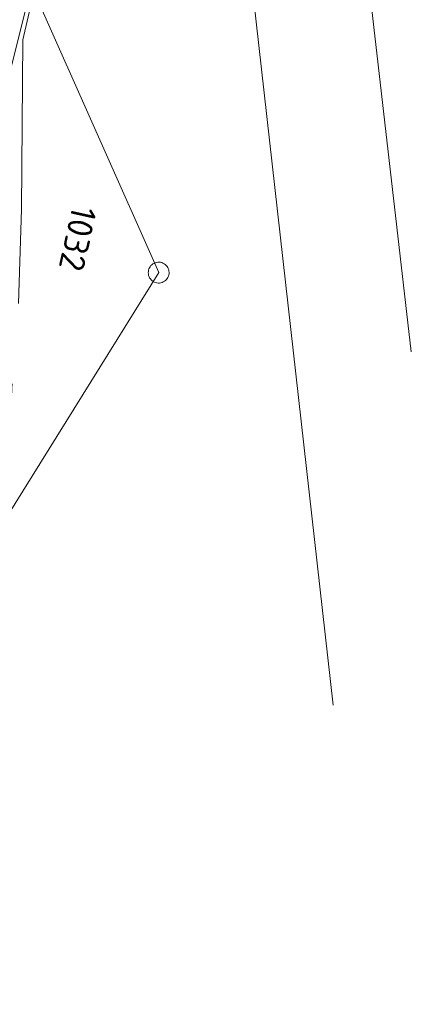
# Model space of a CAD drawing. Header units: metres. Extents: x 3425540 to 3446143, y 5432760 to 5444637.
# Tile 164 of 256: x 3436058 to 3436086, y 5440033 to 5440104. Entities that reach past the tile are written whole.
import ezdxf
from ezdxf.enums import TextEntityAlignment as Align

# ---------------------------------------------------------------- set-up
doc = ezdxf.new("R2010")
doc.units = ezdxf.units.M
doc.layers.add('B_Bestand', color=9, linetype='Continuous', lineweight=18)
doc.layers.add('B_Flurgrenzen', color=9, linetype='Continuous', lineweight=18)
doc.styles.get("Standard").update_dxf_attribs({"font": 'isocpeur.ttf'})

msp = doc.modelspace()

# ---------------------------------------------------------------- linework, layer by layer
at = {"layer": 'B_Bestand'}
msp.add_lwpolyline([(3436084.112, 5440211.114), (3436074.693, 5440171.76), (3436067.986, 5440143.518), (3436062.974, 5440121.925), (3436058.377, 5440102.064), (3436058.28, 5440089.897), (3436058.06, 5440083.097)], dxfattribs=at)
msp.add_open_spline([(3436063.789, 5440002.697), (3436062.295, 5440002.119), (3436060.802, 5440001.541), (3436059.308, 5440000.963), (3436057.515, 5440000.269), (3436055.451, 5440000.274), (3436053.561, 5440000.478), (3436051.888, 5440000.658), (3436050.33, 5440001.297), (3436048.765, 5440002.222), (3436047.69, 5440002.857), (3436046.561, 5440003.483), (3436046.212, 5440004.623), (3436044.652, 5440009.714), (3436044.072, 5440014.839), (3436043.379, 5440020.015), (3436042.719, 5440024.941), (3436041.976, 5440029.848), (3436041.547, 5440034.797), (3436041.155, 5440039.311), (3436041.373, 5440043.854), (3436041.41, 5440048.381), (3436041.445, 5440052.634), (3436041.36, 5440056.859), (3436042.829, 5440061.063), (3436042.993, 5440061.532), (3436043.442, 5440061.836), (3436043.89, 5440062.009), (3436044.915, 5440062.404), (3436045.97, 5440062.615), (3436046.99, 5440062.98), (3436048.723, 5440063.601), (3436050.434, 5440064.213), (3436052.12, 5440065.027), (3436053.576, 5440065.73), (3436054.689, 5440066.885), (3436055.567, 5440068.321), (3436056.49, 5440069.83), (3436057.131, 5440071.37), (3436057.268, 5440073.035), (3436057.386, 5440074.471), (3436057.504, 5440075.907), (3436057.622, 5440077.343)], degree=3, knots=[0, 0, 0, 0, 0.047872, 0.047872, 0.047872, 0.105336, 0.105336, 0.105336, 0.156182, 0.156182, 0.156182, 0.1911, 0.1911, 0.1911, 0.347034, 0.347034, 0.347034, 0.49544, 0.49544, 0.49544, 0.630791, 0.630791, 0.630791, 0.757936, 0.757936, 0.757936, 0.772099, 0.772099, 0.772099, 0.804465, 0.804465, 0.804465, 0.859497, 0.859497, 0.859497, 0.907001, 0.907001, 0.907001, 0.956933, 0.956933, 0.956933, 1, 1, 1, 1], dxfattribs=at)
at = {"layer": 'B_Flurgrenzen'}
for p, q in [((3436086.268, 5440079.639), (3436075.568, 5440172.664)), ((3436070.008, 5440148.817), (3436080.654, 5440054.245)), ((3436058.996, 5440105.92), (3436053.847, 5440085.376)), ((3436068.134, 5440085.328), (3436058.996, 5440105.92)), ((3436056.329, 5440066.335), (3436068.134, 5440085.328))]:
    msp.add_line(p, q, dxfattribs=at)
msp.add_lwpolyline([(3436068.011, 5440084.588), (3436068.105, 5440084.578), (3436068.195, 5440084.581), (3436068.293, 5440084.595), (3436068.381, 5440084.622), (3436068.466, 5440084.662), (3436068.551, 5440084.707), (3436068.626, 5440084.76), (3436068.691, 5440084.827), (3436068.751, 5440084.901), (3436068.795, 5440084.984), (3436068.833, 5440085.067), (3436068.86, 5440085.158), (3436068.876, 5440085.252), (3436068.88, 5440085.347), (3436068.871, 5440085.438), (3436068.857, 5440085.53), (3436068.824, 5440085.62), (3436068.784, 5440085.704), (3436068.73, 5440085.779), (3436068.664, 5440085.85), (3436068.597, 5440085.915), (3436068.523, 5440085.969), (3436068.434, 5440086.014), (3436068.35, 5440086.046), (3436068.258, 5440086.067), (3436068.164, 5440086.077), (3436068.073, 5440086.074), (3436067.975, 5440086.061), (3436067.887, 5440086.034), (3436067.802, 5440085.994), (3436067.717, 5440085.948), (3436067.642, 5440085.895), (3436067.577, 5440085.828), (3436067.517, 5440085.754), (3436067.473, 5440085.672), (3436067.435, 5440085.588), (3436067.408, 5440085.497), (3436067.392, 5440085.404), (3436067.389, 5440085.309), (3436067.397, 5440085.217), (3436067.412, 5440085.125), (3436067.445, 5440085.036), (3436067.485, 5440084.951), (3436067.538, 5440084.876), (3436067.604, 5440084.806), (3436067.671, 5440084.74), (3436067.746, 5440084.686), (3436067.834, 5440084.641), (3436067.918, 5440084.609), (3436068.011, 5440084.588)], dxfattribs=at)

# ---------------------------------------------------------------- texts
msp.add_text('1032', height=1.8, rotation=257.53502, dxfattribs=at).set_placement((3436062.326, 5440087.762), align=Align.MIDDLE)

doc.saveas('drawing.dxf')
